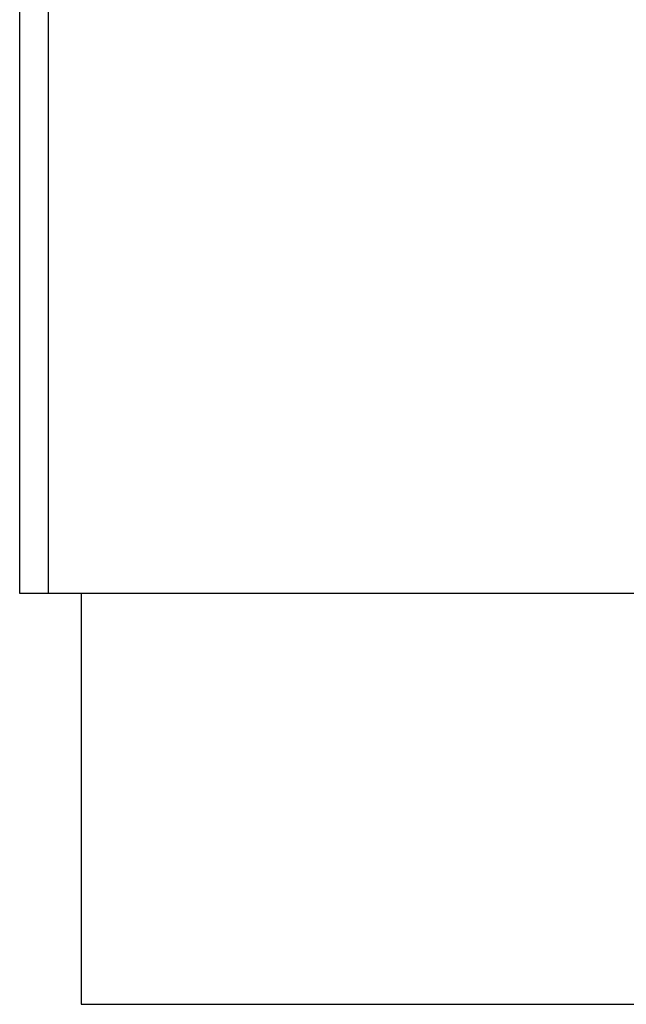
# Model space of a CAD drawing. Extents: x -1817 to 1181, y 8 to 1522.
# Tile 19 of 66: x -1175 to -1046, y 637 to 845. Entities that reach past the tile are written whole.
import ezdxf

# ---------------------------------------------------------------- set-up
doc = ezdxf.new("R2010")
doc.units = 0
doc.header["$LTSCALE"] = 65.395
doc.layers.get('0').update_dxf_attribs({"linetype": 'CONTINUOUS'})

msp = doc.modelspace()

# ---------------------------------------------------------------- linework, layer by layer
at = {"color": 7, "linetype": 'CONTINUOUS'}
for p, q in [((-1174.6, 723.96), (-1174.6, 873.96)), ((-1022.6, 723.96), (-1174.6, 723.96)), ((-1161.6, 723.96), (-1161.6, 636.96)), ((-1161.6, 636.96), (-1036.6, 636.96))]:
    msp.add_line(p, q, dxfattribs=at)
at = {"color": 9, "linetype": 'CONTINUOUS'}
msp.add_line((-1168.6, 873.96), (-1168.6, 723.96), dxfattribs=at)

doc.saveas('drawing.dxf')
